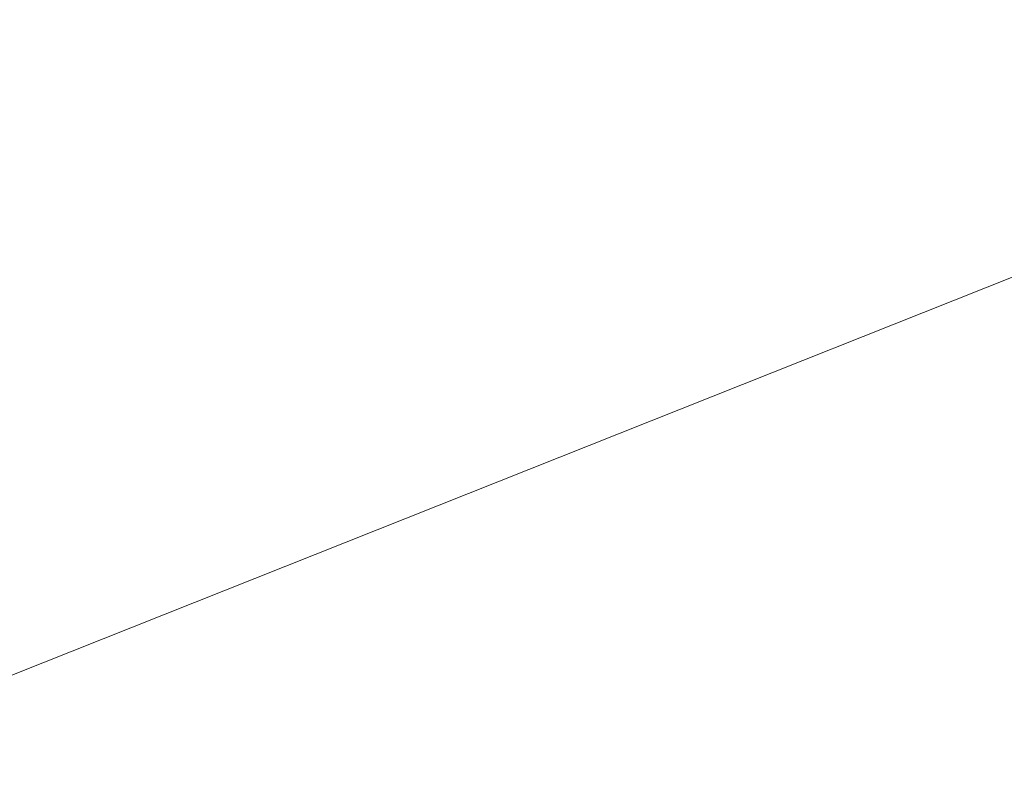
# Model space of a CAD drawing. Header units: metres. Extents: x 126075 to 126745, y 502461 to 502767.
# Tile 19 of 94: x 126579 to 126592, y 502498 to 502508. Entities that reach past the tile are written whole.
import ezdxf

# ---------------------------------------------------------------- set-up
doc = ezdxf.new("R2010")
doc.units = ezdxf.units.M
doc.header["$PDSIZE"] = 1
doc.layers.get('DEFPOINTS').update_dxf_attribs({"linetype": 'CONTINUOUS'})
doc.layers.add('N-WE-VH-CONSTRUCTIELIJN-G', color=7, linetype='CONTINUOUS', lineweight=18)
doc.layers.add('X-XX-AL-M', color=7, linetype='CONTINUOUS', lineweight=18)
doc.styles.add('NLCS-ISO-M200-T18', font='NLCS-ISO.ttf', dxfattribs={"height": 0.36})
doc.dimstyles.new('NLCS-M200-T18-PIJL_L2_H1', dxfattribs={"dimscale": 0.2, "dimtxt": 2.5, "dimasz": 1.8, "dimexe": 2, "dimexo": 2, "dimgap": 0.7, "dimtad": 1, "dimzin": 0, "dimdsep": 46, "dimtxsty": 'NLCS-ISO-M200-T18', "dimcen": 0, "dimdle": 2, "dimclrd": 256, "dimclre": 256, "dimclrt": 10, "dimadec": 1, "dimazin": 0, "dimtfac": 1, "dimtdec": 3, "dimtofl": 0, "dimtmove": 0, "dimatfit": 3, "dimfxl": 2, "dimfxlon": 1, "dimtfillclr": 256, "dimtolj": 1, "dimtzin": 0, "dimlwd": -1, "dimlwe": -1, "dimarcsym": 0})

# ---------------------------------------------------------------- blocks, each defined once
blk = doc.blocks.new('*D294')
at = {"layer": 'DEFPOINTS', "color": 0, "transparency": 16777216}
for p in [(126580.361, 502505.212), (126570.416, 502504.162)]:
    blk.add_point(p, dxfattribs=at)
at = {"layer": 'X-XX-AL-M', "transparency": 16777216}
blk.add_line((126567.918, 502503.898), (126570.058, 502504.124), dxfattribs=at)
blk.add_solid([(126570.052, 502504.184), (126570.065, 502504.065), (126570.416, 502504.162)], dxfattribs=at)
at = {"layer": 'X-XX-AL-M', "color": 10, "transparency": 16777216, "insert": (126568.776, 502504.311), "char_height": 0.36, "attachment_point": 5, "rotation": 6.0269, "style": 'NLCS-ISO-M200-T18'}
blk.add_mtext('\\A1;R=10.00', dxfattribs=at)

msp = doc.modelspace()

# ---------------------------------------------------------------- linework, layer by layer
at = {"layer": 'N-WE-VH-CONSTRUCTIELIJN-G', "flags": 128}
msp.add_lwpolyline([(126575.286, 502497.839), (126634.698, 502521.478)], dxfattribs=at)

# ---------------------------------------------------------------- dimensions: what is measured, and where the dimension line sits
at = {"layer": 'X-XX-AL-M'}
dim = msp.add_radius_dim(center=(126580.361, 502505.212), mpoint=(126570.416, 502504.162), dimstyle='NLCS-M200-T18-PIJL_L2_H1', override={"dimpost": 'R=<>'}, dxfattribs=at)
dim.commit()
dim.dimension.update_dxf_attribs({"geometry": '*D294', "text_midpoint": (126568.776, 502504.311)})

doc.saveas('drawing.dxf')
